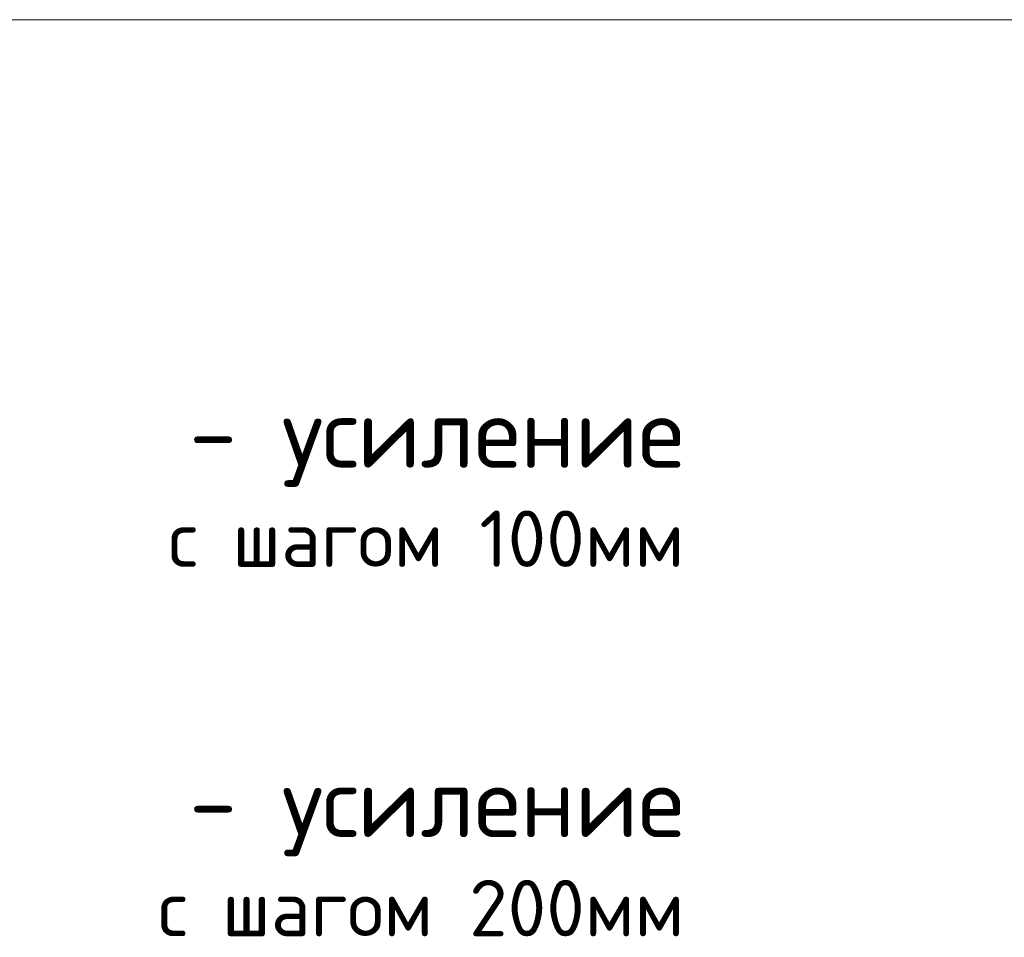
# Model space of a CAD drawing. Header units: metres. Extents: x -38 to 97, y -15 to 21.
# Tile 126 of 132: x 77.133 to 77.657, y 7.984 to 8.472. Entities that reach past the tile are written whole.
import ezdxf

# ---------------------------------------------------------------- set-up
doc = ezdxf.new("R2010")
doc.units = ezdxf.units.M

msp = doc.modelspace()

# ---------------------------------------------------------------- linework, layer by layer
at = {"color": 7, "linetype": 'Continuous', "lineweight": 13, "transparency": 33554687}
msp.add_line((86.41979, 8.47171), (67.91979, 8.47171), dxfattribs=at)

# ---------------------------------------------------------------- texts
at = {"color": 7, "linetype": 'Continuous', "lineweight": 13, "transparency": 33554687, "char_height": 0.0375, "attachment_point": 3, "line_spacing_factor": 0.963855}
for s, insert, width in [('\\A1;{\\fISOCPEUR|i0|b0;\\H0.037500;\\W1.000000;\\C7;- усиление}\\P{\\fISOCPEUR|i0|b0;\\H0.030000;\\W1.000000;\\C7;с шагом 100мм}\\P', (77.48651, 8.27088), 0.3287813), ('\\A1;{\\fISOCPEUR|i0|b0;\\H0.037500;\\W1.000000;\\C7;- усиление}\\P{\\fISOCPEUR|i0|b0;\\H0.030000;\\W1.000000;\\C7;с шагом 100мм}\\P', (77.48651, 8.27088), 0.3287813), ('\\A1;{\\fISOCPEUR|i0|b0;\\H0.037500;\\W1.000000;\\C7;- усиление}\\P{\\fISOCPEUR|i0|b0;\\H0.030000;\\W1.000000;\\C7;с шагом 200мм}\\P', (77.48651, 8.07438), 0.3550313), ('\\A1;{\\fISOCPEUR|i0|b0;\\H0.037500;\\W1.000000;\\C7;- усиление}\\P{\\fISOCPEUR|i0|b0;\\H0.030000;\\W1.000000;\\C7;с шагом 200мм}\\P', (77.48651, 8.07438), 0.3550313)]:
    msp.add_mtext(s, dxfattribs=dict(at, insert=insert, width=width))

doc.saveas('drawing.dxf')
